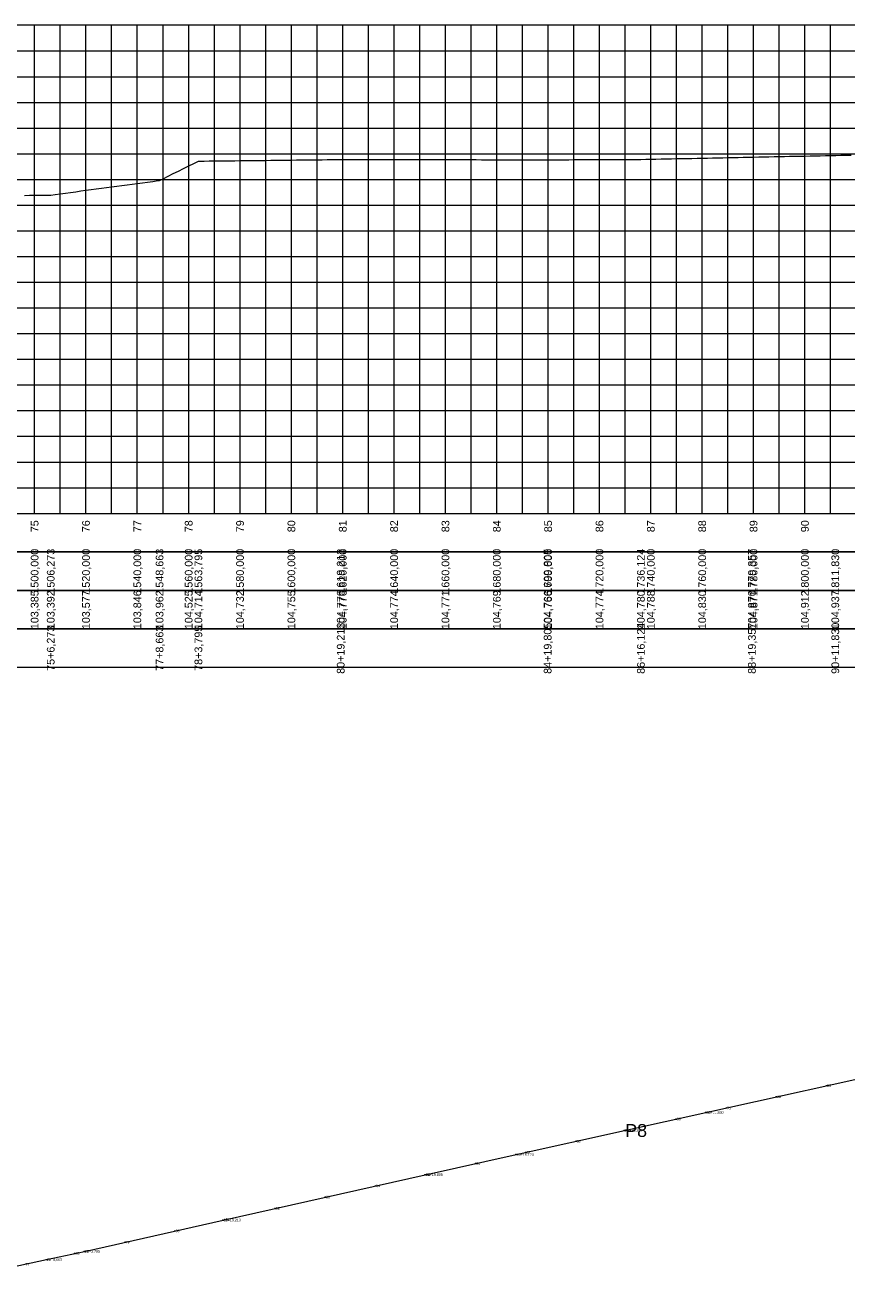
# Model space of a CAD drawing. Header units: inches. Extents: x 4687 to 7242, y 9981 to 10484.
# Tile 6 of 8: x 6278 to 6598, y 9983 to 10476. Entities that reach past the tile are written whole.
import ezdxf
from ezdxf.enums import TextEntityAlignment as Align

# ---------------------------------------------------------------- set-up
doc = ezdxf.new("R2010")
doc.units = ezdxf.units.IN
doc.header["$MEASUREMENT"] = 0
doc.header["$PDMODE"] = 34
doc.header["$PDSIZE"] = 0.2
doc.layers.get('0').update_dxf_attribs({"lineweight": 0})
doc.layers.add('EIXO', color=3, linetype='Continuous', lineweight=0)
doc.styles.add('$PF_GREIDE', font='arial.ttf')
doc.styles.get("Standard").update_dxf_attribs({"font": 'arial.ttf'})

# ---------------------------------------------------------------- blocks, each defined once
blk = doc.blocks.new('$VIAS_PERFLONG_PERFIL0')
at = {"color": 36}
for p, q in [((1550, 0), (1550, 190)), ((1600, 0), (1600, 190)), ((1650, 0), (1650, 190)), ((1700, 0), (1700, 190)), ((1750, 0), (1750, 190)), ((1800, 0), (1800, 190)), ((1850, 0), (1850, 190)), ((0, 150), (2510, 150)), ((0, 100), (2510, 100)), ((0, 50), (2510, 50))]:
    blk.add_line(p, q, dxfattribs=at)
at = {"color": 30}
for p, q in [((1560, 0), (1560, 190)), ((1570, 0), (1570, 190)), ((1580, 0), (1580, 190)), ((1590, 0), (1590, 190)), ((1610, 0), (1610, 190)), ((1620, 0), (1620, 190)), ((1630, 0), (1630, 190)), ((1640, 0), (1640, 190)), ((1660, 0), (1660, 190)), ((1670, 0), (1670, 190)), ((1680, 0), (1680, 190)), ((1690, 0), (1690, 190)), ((1710, 0), (1710, 190)), ((1720, 0), (1720, 190)), ((1730, 0), (1730, 190)), ((1740, 0), (1740, 190)), ((1760, 0), (1760, 190)), ((1770, 0), (1770, 190)), ((1780, 0), (1780, 190)), ((1790, 0), (1790, 190)), ((1810, 0), (1810, 190)), ((1820, 0), (1820, 190)), ((1830, 0), (1830, 190)), ((1840, 0), (1840, 190)), ((1860, 0), (1860, 190)), ((0, 180), (2510, 180)), ((0, 170), (2510, 170)), ((0, 160), (2510, 160)), ((0, 140), (2510, 140)), ((0, 130), (2510, 130)), ((0, 120), (2510, 120)), ((0, 110), (2510, 110)), ((0, 90), (2510, 90)), ((0, 80), (2510, 80)), ((0, 70), (2510, 70)), ((0, 60), (2510, 60)), ((0, 40), (2510, 40)), ((0, 30), (2510, 30)), ((0, 20), (2510, 20)), ((0, 10), (2510, 10))]:
    blk.add_line(p, q, dxfattribs=at)
at = {"color": 36, "linetype": 'Continuous'}
for points in [[(0, 0), (2510, 0), (2510, 190), (0, 190)], [(0, 0), (2510, 0), (2510, -15), (0, -15)], [(0, -15), (2510, -15), (2510, -30), (0, -30)], [(0, -30), (2510, -30), (2510, -45), (0, -45)], [(0, -45), (2510, -45), (2510, -60), (0, -60)]]:
    blk.add_lwpolyline(points, close=True, dxfattribs=at)
at = {"color": 5, "linetype": 'Continuous'}
blk.add_lwpolyline([(1546, 123.8), (1548, 123.82), (1550, 123.85), (1552, 123.87), (1554, 123.89), (1556, 123.92), (1556.27, 123.92), (1558, 124.15), (1560, 124.42), (1562, 124.69), (1564, 124.96), (1566, 125.23), (1568, 125.5), (1570, 125.77), (1572, 126.03), (1574, 126.3), (1576, 126.57), (1578, 126.84), (1580, 127.11), (1582, 127.38), (1584, 127.65), (1586, 127.92), (1588, 128.19), (1590, 128.46), (1592, 128.72), (1594, 128.99), (1596, 129.26), (1598, 129.53), (1598.66, 129.62), (1600, 130.28), (1602, 131.28), (1604, 132.27), (1606, 133.27), (1608, 134.26), (1610, 135.25), (1612, 136.25), (1613.79, 137.14), (1614, 137.14), (1616, 137.16), (1618, 137.19), (1620, 137.21), (1622, 137.23), (1624, 137.25), (1626, 137.28), (1628, 137.3), (1630, 137.32), (1632, 137.34), (1634, 137.37), (1636, 137.39), (1638, 137.41), (1640, 137.43), (1642, 137.46), (1644, 137.48), (1646, 137.5), (1648, 137.52), (1650, 137.55), (1652, 137.57), (1654, 137.59), (1656, 137.61), (1658, 137.64), (1660, 137.66), (1662, 137.68), (1664, 137.7), (1666, 137.73), (1668, 137.75), (1669.21, 137.76), (1670, 137.76), (1672, 137.76), (1674, 137.76), (1676, 137.75), (1678, 137.75), (1680, 137.75), (1682, 137.75), (1684, 137.74), (1686, 137.74), (1688, 137.74), (1690, 137.74), (1692, 137.73), (1694, 137.73), (1696, 137.73), (1698, 137.73), (1700, 137.72), (1702, 137.72), (1704, 137.72), (1706, 137.72), (1708, 137.71), (1710, 137.71), (1712, 137.71), (1714, 137.71), (1716, 137.7), (1718, 137.7), (1720, 137.7), (1722, 137.7), (1724, 137.69), (1726, 137.69), (1728, 137.69), (1730, 137.69), (1732, 137.68), (1734, 137.68), (1736, 137.68), (1738, 137.68), (1740, 137.67), (1742, 137.67), (1744, 137.67), (1746, 137.67), (1748, 137.66), (1749.81, 137.66), (1750, 137.66), (1752, 137.67), (1754, 137.68), (1756, 137.69), (1758, 137.69), (1760, 137.7), (1762, 137.71), (1764, 137.72), (1766, 137.72), (1768, 137.73), (1770, 137.74), (1772, 137.75), (1774, 137.75), (1776, 137.76), (1778, 137.77), (1780, 137.78), (1782, 137.78), (1784, 137.79), (1786, 137.8), (1786.12, 137.8), (1788, 137.84), (1790, 137.88), (1792, 137.92), (1794, 137.96), (1796, 138), (1798, 138.05), (1800, 138.09), (1802, 138.13), (1804, 138.17), (1806, 138.21), (1808, 138.25), (1810, 138.3), (1812, 138.34), (1814, 138.38), (1816, 138.42), (1818, 138.46), (1820, 138.5), (1822, 138.55), (1824, 138.59), (1826, 138.63), (1828, 138.67), (1829.36, 138.7), (1830, 138.71), (1832, 138.75), (1834, 138.79), (1836, 138.84), (1838, 138.88), (1840, 138.92), (1842, 138.96), (1844, 139), (1846, 139.04), (1848, 139.08), (1850, 139.12), (1852, 139.17), (1854, 139.21), (1856, 139.25), (1858, 139.29), (1860, 139.33), (1861.83, 139.37), (1862, 139.37), (1864, 139.41), (1866, 139.44), (1868, 139.48)], dxfattribs=at)
at = {"color": 7, "linetype": 'Continuous', "style": '$PF_GREIDE'}
for s, p in [('75', (1550, -5)), ('76', (1570, -5)), ('77', (1590, -5)), ('78', (1610, -5)), ('79', (1630, -5)), ('80', (1650, -5)), ('81', (1670, -5)), ('82', (1690, -5)), ('83', (1710, -5)), ('84', (1730, -5)), ('85', (1750, -5)), ('86', (1770, -5)), ('87', (1790, -5)), ('88', (1810, -5)), ('89', (1830, -5)), ('90', (1850, -5)), ('1500,000', (1550, -22.5)), ('1506,273', (1556.27, -22.5)), ('1520,000', (1570, -22.5)), ('1540,000', (1590, -22.5)), ('1548,663', (1598.66, -22.5)), ('1560,000', (1610, -22.5)), ('1563,795', (1613.79, -22.5)), ('1580,000', (1630, -22.5)), ('1600,000', (1650, -22.5)), ('1619,213', (1669.21, -22.5)), ('1620,000', (1670, -22.5)), ('1640,000', (1690, -22.5)), ('1660,000', (1710, -22.5)), ('1680,000', (1730, -22.5)), ('1699,805', (1749.81, -22.5)), ('1700,000', (1750, -22.5)), ('1720,000', (1770, -22.5)), ('1736,124', (1786.12, -22.5)), ('1740,000', (1790, -22.5)), ('1760,000', (1810, -22.5)), ('1779,357', (1829.36, -22.5)), ('1780,000', (1830, -22.5)), ('1800,000', (1850, -22.5)), ('1811,830', (1861.83, -22.5)), ('103,385', (1550, -37.5)), ('103,392', (1556.27, -37.5)), ('103,577', (1570, -37.5)), ('103,846', (1590, -37.5)), ('103,962', (1598.66, -37.5)), ('104,525', (1610, -37.5)), ('104,714', (1613.79, -37.5)), ('104,732', (1630, -37.5)), ('104,755', (1650, -37.5)), ('104,776', (1669.21, -37.5)), ('104,776', (1670, -37.5)), ('104,774', (1690, -37.5)), ('104,771', (1710, -37.5)), ('104,769', (1730, -37.5)), ('104,766', (1749.81, -37.5)), ('104,766', (1750, -37.5)), ('104,774', (1770, -37.5)), ('104,780', (1786.12, -37.5)), ('104,788', (1790, -37.5)), ('104,830', (1810, -37.5)), ('104,870', (1829.36, -37.5)), ('104,871', (1830, -37.5)), ('104,912', (1850, -37.5)), ('104,937', (1861.83, -37.5)), ('75+6,273', (1556.27, -52.5)), ('77+8,663', (1598.66, -52.5)), ('78+3,795', (1613.79, -52.5)), ('80+19,213', (1669.21, -52.5)), ('84+19,805', (1749.81, -52.5)), ('86+16,124', (1786.12, -52.5)), ('88+19,357', (1829.36, -52.5)), ('90+11,830', (1861.83, -52.5))]:
    blk.add_text(s, height=3, rotation=90, dxfattribs=at).set_placement(p, align=Align.MIDDLE_CENTER)

msp = doc.modelspace()

# ---------------------------------------------------------------- linework, layer by layer
at = {"lineweight": 0}
msp.add_point((6511.25, 10045.72), dxfattribs=at)
at = {"layer": 'EIXO', "lineweight": 0}
msp.add_lwpolyline([(5958.88, 9989.27), (6001.71, 9988.1), (6047.52, 9987.15), (6099.05, 9986.08), (6110.3, 9985.85), (6114.85, 9985.75), (6149.39, 9985.04), (6184.51, 9984.31), (6204.33, 9983.9), (6230.08, 9983.36), (6244.66, 9986.53), (6286.09, 9995.47), (6300.88, 9998.67), (6354.94, 10010.86), (6433.58, 10028.51), (6469.04, 10036.38), (6511.25, 10045.72), (6542.95, 10052.75), (6621.48, 10070.16)], dxfattribs=at)
for p in [(6589.98, 10063.18), (6570.45, 10058.85), (6550.93, 10054.52), (6531.4, 10050.19), (6542.95, 10052.75), (6542.95, 10052.75), (6511.25, 10045.72), (6511.88, 10045.86), (6492.35, 10041.54), (6469.04, 10036.38), (6469.04, 10036.38), (6472.82, 10037.22), (6453.3, 10032.89), (6414.26, 10024.17), (6433.58, 10028.51), (6433.58, 10028.51), (6433.77, 10028.55), (6394.74, 10019.79), (6375.23, 10015.41), (6354.94, 10010.86), (6354.94, 10010.86), (6355.71, 10011.03), (6336.2, 10006.64), (6316.69, 10002.24), (6286.09, 9995.47), (6286.09, 9995.47), (6297.17, 9997.87), (6300.88, 9998.67), (6300.88, 9998.67)]:
    msp.add_point(p, dxfattribs=at)

# ---------------------------------------------------------------- block references
at = {"layer": 'EIXO'}
msp.add_blockref('$VIAS_PERFLONG_PERFIL0', (4731.51, 10285.94), dxfattribs=at)

# ---------------------------------------------------------------- texts
at = {"lineweight": 0}
msp.add_text('P8', height=5, dxfattribs=at).set_placement((6511.49, 10045.72), align=Align.MIDDLE_LEFT)
at = {"layer": 'EIXO', "lineweight": 0}
for s, p in [('93', (6590.22, 10063.18)), ('92', (6570.69, 10058.85)), ('91', (6551.17, 10054.52)), ('90', (6531.64, 10050.19)), ('32', (6543.19, 10052.75)), ('90+11,830', (6543.19, 10052.75)), ('88+19,357', (6511.49, 10045.72)), ('89', (6512.12, 10045.86)), ('88', (6492.59, 10041.54)), ('30', (6469.28, 10036.38)), ('86+16,124', (6469.28, 10036.38)), ('87', (6473.06, 10037.22)), ('29', (6433.82, 10028.51)), ('84+19,805', (6433.82, 10028.51)), ('85', (6434.01, 10028.55)), ('86', (6453.54, 10032.89)), ('84', (6414.5, 10024.17)), ('83', (6394.98, 10019.79)), ('82', (6375.47, 10015.41)), ('28', (6355.18, 10010.86)), ('80+19,213', (6355.18, 10010.86)), ('81', (6355.95, 10011.03)), ('80', (6336.44, 10006.64)), ('79', (6316.93, 10002.24)), ('26', (6286.33, 9995.47)), ('77+8,663', (6286.33, 9995.47)), ('78', (6297.41, 9997.87)), ('27', (6301.12, 9998.67)), ('78+3,795', (6301.12, 9998.67)), ('77', (6277.87, 9993.64))]:
    msp.add_text(s, height=1, dxfattribs=at).set_placement(p, align=Align.MIDDLE_LEFT)

doc.saveas('drawing.dxf')
